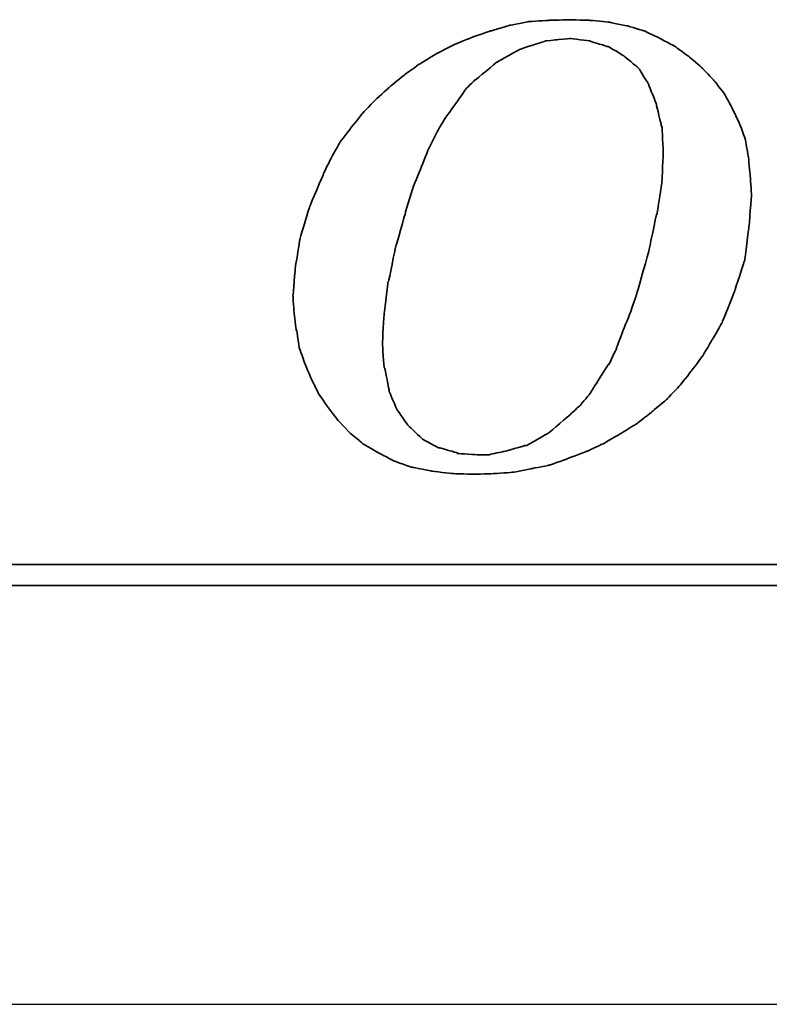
# Model space of a CAD drawing. Header units: millimetres. Extents: x 13 to 548, y 152 to 342.
# Tile 34 of 47: x 422.98 to 430.47, y 194.43 to 204.27. Entities that reach past the tile are written whole.
import ezdxf

# ---------------------------------------------------------------- set-up
doc = ezdxf.new("R2010")
doc.units = ezdxf.units.MM
doc.header["$LTSCALE"] = 0.15
for name, color, linetype in [('DIM', 4, 'CONTINUOUS'), ('layer 1', 7, 'CONTINUOUS'), ('OUT', 3, 'CONTINUOUS')]:
    doc.layers.add(name, color=color, linetype=linetype)

# ---------------------------------------------------------------- blocks, each defined once
blk = doc.blocks.new('TBI MOTION logo(完整正式版)')
at = {"layer": 'layer 1', "color": 22, "lineweight": 35}
for points, knots in [([(-11.34375, -6.98375), (-11.34375, -6.98375), (-10.91375, -7.43875), (-10.91375, -7.43875), (-10.91375, -7.43875), (-10.91375, -7.43875), (-10.38625, -7.87125), (-10.38625, -7.87125), (-10.38625, -7.87125), (-10.38625, -7.87125), (-9.81125, -8.20375), (-9.81125, -8.20375), (-9.81125, -8.20375), (-9.81125, -8.20375), (-9.21125, -8.51875), (-9.21125, -8.51875), (-9.21125, -8.51875), (-9.21125, -8.51875), (-8.51625, -8.75875), (-8.51625, -8.75875), (-8.51625, -8.75875), (-8.51625, -8.75875), (-7.77125, -8.90375), (-7.77125, -8.90375), (-7.77125, -8.90375), (-7.77125, -8.90375), (-6.97875, -8.99875), (-6.97875, -8.99875), (-6.97875, -8.99875), (-6.97875, -8.99875), (-6.14125, -9.02375), (-6.14125, -9.02375), (-6.14125, -9.02375), (-6.14125, -9.02375), (-5.37125, -8.99875), (-5.37125, -8.99875), (-5.37125, -8.99875), (-5.37125, -8.99875), (-4.65375, -8.94875), (-4.65375, -8.94875), (-4.65375, -8.94875), (-4.65375, -8.94875), (-3.93375, -8.80625), (-3.93375, -8.80625), (-3.93375, -8.80625), (-3.93375, -8.80625), (-3.21375, -8.66375), (-3.21375, -8.66375), (-3.21375, -8.66375), (-3.21375, -8.66375), (-2.49375, -8.39875), (-2.49375, -8.39875), (-2.49375, -8.39875), (-2.49375, -8.39875), (-1.79875, -8.13375), (-1.79875, -8.13375), (-1.79875, -8.13375), (-1.79875, -8.13375), (-1.17375, -7.84375), (-1.17375, -7.84375), (-1.17375, -7.84375), (-1.17375, -7.84375), (-0.52375, -7.46375), (-0.52375, -7.46375), (-0.52375, -7.46375), (-0.52375, -7.46375), (0.10124, -7.07875), (0.10124, -7.07875), (0.10124, -7.07875), (0.10124, -7.07875), (0.67625, -6.62375), (0.67625, -6.62375), (0.67625, -6.62375), (0.67625, -6.62375), (1.24874, -6.14375), (1.24874, -6.14375), (1.24874, -6.14375), (1.24874, -6.14375), (1.72874, -5.64125), (1.72874, -5.64125), (1.72874, -5.64125), (1.72874, -5.64125), (2.18624, -5.06375), (2.18624, -5.06375), (2.18624, -5.06375), (2.18624, -5.06375), (2.61625, -4.48874), (2.61625, -4.48874), (2.61625, -4.48874), (2.61625, -4.48874), (3.00125, -3.83874), (3.00125, -3.83874), (3.00125, -3.83874), (3.00125, -3.83874), (3.36124, -3.21374), (3.36124, -3.21374), (3.36124, -3.21374), (3.36124, -3.21374), (3.84374, -1.99125), (3.84374, -1.99125), (3.84374, -1.99125), (3.84374, -1.99125), (4.22625, -0.81875), (4.22625, -0.81875), (4.22625, -0.81875), (4.22625, -0.81875), (4.39125, 0.45624), (4.39125, 0.45624), (4.39125, 0.45624), (4.39125, 0.45624), (4.48874, 1.70124), (4.48874, 1.70124), (4.48874, 1.70124), (4.48874, 1.70124), (4.43874, 2.44625), (4.43874, 2.44625), (4.43874, 2.44625), (4.43874, 2.44625), (4.36874, 3.14125), (4.36874, 3.14125), (4.36874, 3.14125), (4.36874, 3.14125), (4.25125, 3.81125), (4.25125, 3.81125), (4.25125, 3.81125), (4.25125, 3.81125), (4.03124, 4.41125), (4.03124, 4.41125), (4.03124, 4.41125), (4.03124, 4.41125), (3.74374, 5.01125), (3.74374, 5.01125), (3.74374, 5.01125), (3.74374, 5.01125), (3.43124, 5.58875), (3.43124, 5.58875), (3.43124, 5.58875), (3.43124, 5.58875), (3.02625, 6.09125), (3.02625, 6.09125), (3.02625, 6.09125), (3.02625, 6.09125), (2.59374, 6.54875), (2.59374, 6.54875), (2.59374, 6.54875), (2.59374, 6.54875), (2.09124, 6.98125), (2.09124, 6.98125), (2.09124, 6.98125), (2.09124, 6.98125), (1.56124, 7.36625), (1.56124, 7.36625), (1.56124, 7.36625), (1.56124, 7.36625), (0.98624, 7.67625), (0.98624, 7.67625), (0.98624, 7.67625), (0.98624, 7.67625), (0.38624, 7.96375), (0.38624, 7.96375), (0.38624, 7.96375), (0.38624, 7.96375), (-0.25875, 8.15625), (-0.25875, 8.15625), (-0.25875, 8.15625), (-0.25875, 8.15625), (-0.98125, 8.30125), (-0.98125, 8.30125), (-0.98125, 8.30125), (-0.98125, 8.30125), (-1.70124, 8.37125), (-1.70124, 8.37125), (-1.70124, 8.37125), (-1.70124, 8.37125), (-2.49375, 8.39624), (-2.49375, 8.39624), (-2.49375, 8.39624), (-2.49375, 8.39624), (-3.28625, 8.37125), (-3.28625, 8.37125), (-3.28625, 8.37125), (-3.28625, 8.37125), (-4.05125, 8.32125), (-4.05125, 8.32125), (-4.05125, 8.32125), (-4.05125, 8.32125), (-4.77375, 8.18125), (-4.77375, 8.18125), (-4.77375, 8.18125), (-4.77375, 8.18125), (-5.51625, 7.96375), (-5.51625, 7.96375), (-5.51625, 7.96375), (-5.51625, 7.96375), (-6.21125, 7.72625), (-6.21125, 7.72625), (-6.21125, 7.72625), (-6.21125, 7.72625), (-6.92875, 7.43625), (-6.92875, 7.43625), (-6.92875, 7.43625), (-6.92875, 7.43625), (-7.57875, 7.10125), (-7.57875, 7.10125), (-7.57875, 7.10125), (-7.57875, 7.10125), (-8.24875, 6.69125), (-8.24875, 6.69125), (-8.24875, 6.69125), (-8.24875, 6.69125), (-8.84875, 6.26125), (-8.84875, 6.26125), (-8.84875, 6.26125), (-8.84875, 6.26125), (-9.42625, 5.78125), (-9.42625, 5.78125), (-9.42625, 5.78125), (-9.42625, 5.78125), (-9.95375, 5.30125), (-9.95375, 5.30125), (-9.95375, 5.30125), (-9.95375, 5.30125), (-10.43375, 4.79624), (-10.43375, 4.79624), (-10.43375, 4.79624), (-10.43375, 4.79624), (-10.88875, 4.22125), (-10.88875, 4.22125), (-10.88875, 4.22125), (-10.88875, 4.22125), (-11.29875, 3.69375), (-11.29875, 3.69375), (-11.29875, 3.69375), (-11.29875, 3.69375), (-11.63375, 3.09125), (-11.63375, 3.09125), (-11.63375, 3.09125), (-11.63375, 3.09125), (-11.91875, 2.49625), (-11.91875, 2.49625), (-11.91875, 2.49625), (-11.91875, 2.49625), (-12.44875, 1.24625), (-12.44875, 1.24625), (-12.44875, 1.24625), (-12.44875, 1.24625), (-12.80875, 0.06874), (-12.80875, 0.06874), (-12.80875, 0.06874), (-12.80875, 0.06874), (-12.99875, -1.07875), (-12.99875, -1.07875), (-12.99875, -1.07875), (-12.99875, -1.07875), (-13.09375, -2.18375), (-13.09375, -2.18375), (-13.09375, -2.18375), (-13.09375, -2.18375), (-13.04875, -2.85375), (-13.04875, -2.85375), (-13.04875, -2.85375), (-13.04875, -2.85375), (-12.97375, -3.50375), (-12.97375, -3.50375), (-12.97375, -3.50375), (-12.97375, -3.50375), (-12.95375, -3.50375), (-12.95375, -3.50375), (-12.95375, -3.50375), (-12.95375, -3.50375), (-12.85375, -4.17375), (-12.85375, -4.17375), (-12.85375, -4.17375), (-12.85375, -4.17375), (-12.63875, -4.77624), (-12.63875, -4.77624), (-12.63875, -4.77624), (-12.63875, -4.77624), (-12.39875, -5.35125), (-12.39875, -5.35125), (-12.39875, -5.35125), (-12.39875, -5.35125), (-12.11375, -5.92875), (-12.11375, -5.92875), (-12.11375, -5.92875), (-12.11375, -5.92875), (-11.75375, -6.45375), (-11.75375, -6.45375), (-11.75375, -6.45375), (-11.75375, -6.45375), (-11.34375, -6.98375), (-11.34375, -6.98375)], [0, 0, 0, 0, 0.01369863, 0.01369863, 0.01369863, 0.01369864, 0.02739726, 0.02739726, 0.02739726, 0.02739727, 0.04109589, 0.04109589, 0.04109589, 0.0410959, 0.05479452, 0.05479452, 0.05479452, 0.05479453, 0.06849315, 0.06849315, 0.06849315, 0.06849316, 0.08219178, 0.08219178, 0.08219178, 0.08219179, 0.09589041, 0.09589041, 0.09589041, 0.09589042, 0.10958904, 0.10958904, 0.10958904, 0.10958905, 0.12328767, 0.12328767, 0.12328767, 0.12328768, 0.1369863, 0.1369863, 0.1369863, 0.13698631, 0.15068493, 0.15068493, 0.15068493, 0.15068494, 0.16438356, 0.16438356, 0.16438356, 0.16438357, 0.17808219, 0.17808219, 0.17808219, 0.1780822, 0.19178082, 0.19178082, 0.19178082, 0.19178083, 0.20547945, 0.20547945, 0.20547945, 0.20547946, 0.21917808, 0.21917808, 0.21917808, 0.21917809, 0.23287671, 0.23287671, 0.23287671, 0.23287672, 0.24657534, 0.24657534, 0.24657534, 0.24657535, 0.26027397, 0.26027397, 0.26027397, 0.26027398, 0.2739726, 0.2739726, 0.2739726, 0.27397261, 0.28767123, 0.28767123, 0.28767123, 0.28767124, 0.30136986, 0.30136986, 0.30136986, 0.30136987, 0.31506849, 0.31506849, 0.31506849, 0.3150685, 0.32876712, 0.32876712, 0.32876712, 0.32876713, 0.34246575, 0.34246575, 0.34246575, 0.34246576, 0.35616438, 0.35616438, 0.35616438, 0.35616439, 0.36986301, 0.36986301, 0.36986301, 0.36986302, 0.38356164, 0.38356164, 0.38356164, 0.38356165, 0.39726027, 0.39726027, 0.39726027, 0.39726028, 0.4109589, 0.4109589, 0.4109589, 0.41095891, 0.42465753, 0.42465753, 0.42465753, 0.42465754, 0.43835616, 0.43835616, 0.43835616, 0.43835617, 0.45205479, 0.45205479, 0.45205479, 0.4520548, 0.46575342, 0.46575342, 0.46575342, 0.46575343, 0.47945205, 0.47945205, 0.47945205, 0.47945206, 0.49315068, 0.49315068, 0.49315068, 0.49315069, 0.50684932, 0.50684932, 0.50684932, 0.50684933, 0.52054795, 0.52054795, 0.52054795, 0.52054796, 0.53424658, 0.53424658, 0.53424658, 0.53424659, 0.54794521, 0.54794521, 0.54794521, 0.54794522, 0.56164384, 0.56164384, 0.56164384, 0.56164385, 0.57534247, 0.57534247, 0.57534247, 0.57534248, 0.5890411, 0.5890411, 0.5890411, 0.58904111, 0.60273973, 0.60273973, 0.60273973, 0.60273974, 0.61643836, 0.61643836, 0.61643836, 0.61643837, 0.63013699, 0.63013699, 0.63013699, 0.630137, 0.64383562, 0.64383562, 0.64383562, 0.64383563, 0.65753425, 0.65753425, 0.65753425, 0.65753426, 0.67123288, 0.67123288, 0.67123288, 0.67123289, 0.68493151, 0.68493151, 0.68493151, 0.68493152, 0.69863014, 0.69863014, 0.69863014, 0.69863015, 0.71232877, 0.71232877, 0.71232877, 0.71232878, 0.7260274, 0.7260274, 0.7260274, 0.72602741, 0.73972603, 0.73972603, 0.73972603, 0.73972604, 0.75342466, 0.75342466, 0.75342466, 0.75342467, 0.76712329, 0.76712329, 0.76712329, 0.7671233, 0.78082192, 0.78082192, 0.78082192, 0.78082193, 0.79452055, 0.79452055, 0.79452055, 0.79452056, 0.80821918, 0.80821918, 0.80821918, 0.80821919, 0.82191781, 0.82191781, 0.82191781, 0.82191782, 0.83561644, 0.83561644, 0.83561644, 0.83561645, 0.84931507, 0.84931507, 0.84931507, 0.84931508, 0.8630137, 0.8630137, 0.8630137, 0.86301371, 0.87671233, 0.87671233, 0.87671233, 0.87671234, 0.89041096, 0.89041096, 0.89041096, 0.89041097, 0.90410959, 0.90410959, 0.90410959, 0.9041096, 0.91780822, 0.91780822, 0.91780822, 0.91780823, 0.93150685, 0.93150685, 0.93150685, 0.93150686, 0.94520548, 0.94520548, 0.94520548, 0.94520549, 0.95890411, 0.95890411, 0.95890411, 0.95890412, 0.97260274, 0.97260274, 0.97260274, 0.97260275, 0.98630137, 0.98630137, 0.98630137, 0.98630138, 1, 1, 1, 1]), ([(-8.77875, 1.03124), (-8.77875, 1.03124), (-8.51625, 1.89625), (-8.51625, 1.89625), (-8.51625, 1.89625), (-8.51625, 1.89625), (-8.20375, 2.66375), (-8.20375, 2.66375), (-8.20375, 2.66375), (-8.20375, 2.66375), (-7.91625, 3.38125), (-7.91625, 3.38125), (-7.91625, 3.38125), (-7.91625, 3.38125), (-7.91625, 3.40624), (-7.91625, 3.40624), (-7.91625, 3.40624), (-7.91625, 3.40624), (-7.57875, 4.07624), (-7.57875, 4.07624), (-7.57875, 4.07624), (-7.57875, 4.07624), (-7.24375, 4.65125), (-7.24375, 4.65125), (-7.24375, 4.65125), (-7.24375, 4.65125), (-7.21875, 4.65125), (-7.21875, 4.65125), (-7.21875, 4.65125), (-7.21875, 4.65125), (-7.21875, 4.67624), (-7.21875, 4.67624), (-7.21875, 4.67624), (-7.21875, 4.67624), (-6.83625, 5.20375), (-6.83625, 5.20375), (-6.83625, 5.20375), (-6.83625, 5.20375), (-6.49875, 5.68625), (-6.49875, 5.68625), (-6.49875, 5.68625), (-6.49875, 5.68625), (-6.49875, 5.70625), (-6.49875, 5.70625), (-6.49875, 5.70625), (-6.49875, 5.70625), (-6.11625, 6.09125), (-6.11625, 6.09125), (-6.11625, 6.09125), (-6.11625, 6.09125), (-6.09125, 6.09125), (-6.09125, 6.09125), (-6.09125, 6.09125), (-6.09125, 6.09125), (-5.27375, 6.76625), (-5.27375, 6.76625), (-5.27375, 6.76625), (-5.27375, 6.76625), (-5.24875, 6.76625), (-5.24875, 6.76625), (-5.24875, 6.76625), (-5.24875, 6.76625), (-5.24875, 6.78625), (-5.24875, 6.78625), (-5.24875, 6.78625), (-5.24875, 6.78625), (-4.38875, 7.26624), (-4.38875, 7.26624), (-4.38875, 7.26624), (-4.38875, 7.26624), (-4.36125, 7.26624), (-4.36125, 7.26624), (-4.36125, 7.26624), (-4.36125, 7.26624), (-3.93375, 7.41125), (-3.93375, 7.41125), (-3.93375, 7.41125), (-3.93375, 7.41125), (-3.47375, 7.55625), (-3.47375, 7.55625), (-3.47375, 7.55625), (-3.47375, 7.55625), (-3.45375, 7.55625), (-3.45375, 7.55625), (-3.45375, 7.55625), (-3.45375, 7.55625), (-3.42875, 7.58124), (-3.42875, 7.58124), (-3.42875, 7.58124), (-3.42875, 7.58124), (-2.97375, 7.62625), (-2.97375, 7.62625), (-2.97375, 7.62625), (-2.97375, 7.62625), (-2.49375, 7.67625), (-2.49375, 7.67625), (-2.49375, 7.67625), (-2.49375, 7.67625), (-2.46875, 7.67625), (-2.46875, 7.67625), (-2.46875, 7.67625), (-2.46875, 7.67625), (-1.70124, 7.58124), (-1.70124, 7.58124), (-1.70124, 7.58124), (-1.70124, 7.58124), (-1.67875, 7.55625), (-1.67875, 7.55625), (-1.67875, 7.55625), (-1.67875, 7.55625), (-1.65375, 7.55625), (-1.65375, 7.55625), (-1.65375, 7.55625), (-1.65375, 7.55625), (-1.03125, 7.36625), (-1.03125, 7.36625), (-1.03125, 7.36625), (-1.03125, 7.36625), (-1.00625, 7.36625), (-1.00625, 7.36625), (-1.00625, 7.36625), (-1.00625, 7.36625), (-0.43124, 7.02624), (-0.43124, 7.02624), (-0.43124, 7.02624), (-0.43124, 7.02624), (-0.40625, 7.00624), (-0.40625, 7.00624), (-0.40625, 7.00624), (-0.40625, 7.00624), (0.12124, 6.57124), (0.12124, 6.57124), (0.12124, 6.57124), (0.12124, 6.57124), (0.14624, 6.54875), (0.14624, 6.54875), (0.14624, 6.54875), (0.14624, 6.54875), (0.17124, 6.52375), (0.17124, 6.52375), (0.17124, 6.52375), (0.17124, 6.52375), (0.55625, 5.89875), (0.55625, 5.89875), (0.55625, 5.89875), (0.55625, 5.89875), (0.55625, 5.87625), (0.55625, 5.87625), (0.55625, 5.87625), (0.55625, 5.87625), (0.84124, 5.15625), (0.84124, 5.15625), (0.84124, 5.15625), (0.84124, 5.15625), (0.84124, 5.13125), (0.84124, 5.13125), (0.84124, 5.13125), (0.84124, 5.13125), (1.03624, 4.31875), (1.03624, 4.31875), (1.03624, 4.31875), (1.03624, 4.31875), (1.05624, 4.31875), (1.05624, 4.31875), (1.05624, 4.31875), (1.05624, 4.31875), (1.05624, 4.29125), (1.05624, 4.29125), (1.05624, 4.29125), (1.05624, 4.29125), (1.10625, 3.33125), (1.10625, 3.33125), (1.10625, 3.33125), (1.10625, 3.33125), (1.10625, 3.30875), (1.10625, 3.30875), (1.10625, 3.30875), (1.10625, 3.30875), (1.05624, 2.20624), (1.05624, 2.20624), (1.05624, 2.20624), (1.05624, 2.20624), (1.05624, 2.18124), (1.05624, 2.18124), (1.05624, 2.18124), (1.05624, 2.18124), (0.86624, 0.93624), (0.86624, 0.93624), (0.86624, 0.93624), (0.86624, 0.93624), (0.84124, 0.93624), (0.84124, 0.93624), (0.84124, 0.93624), (0.84124, 0.93624), (0.55625, -0.45874), (0.55625, -0.45874), (0.55625, -0.45874), (0.55625, -0.45874), (0.12124, -1.99125), (0.12124, -1.99125), (0.12124, -1.99125), (0.12124, -1.99125), (0.12124, -2.01874), (0.12124, -2.01874), (0.12124, -2.01874), (0.12124, -2.01874), (-0.13874, -2.78375), (-0.13874, -2.78375), (-0.13874, -2.78375), (-0.13874, -2.78375), (-0.43124, -3.50375), (-0.43124, -3.50375), (-0.43124, -3.50375), (-0.43124, -3.50375), (-0.69375, -4.19875), (-0.69375, -4.19875), (-0.69375, -4.19875), (-0.69375, -4.19875), (-0.69375, -4.22375), (-0.69375, -4.22375), (-0.69375, -4.22375), (-0.69375, -4.22375), (-0.98125, -4.82374), (-0.98125, -4.82374), (-0.98125, -4.82374), (-0.98125, -4.82374), (-1.00625, -4.82374), (-1.00625, -4.82374), (-1.00625, -4.82374), (-1.00625, -4.82374), (-1.33875, -5.35125), (-1.33875, -5.35125), (-1.33875, -5.35125), (-1.33875, -5.35125), (-1.67875, -5.87875), (-1.67875, -5.87875), (-1.67875, -5.87875), (-1.67875, -5.87875), (-1.67875, -5.90375), (-1.67875, -5.90375), (-1.67875, -5.90375), (-1.67875, -5.90375), (-2.05875, -6.35875), (-2.05875, -6.35875), (-2.05875, -6.35875), (-2.05875, -6.35875), (-2.08375, -6.38375), (-2.08375, -6.38375), (-2.08375, -6.38375), (-2.08375, -6.38375), (-2.46875, -6.74375), (-2.46875, -6.74375), (-2.46875, -6.74375), (-2.46875, -6.74375), (-3.25875, -7.41625), (-3.25875, -7.41625), (-3.25875, -7.41625), (-3.25875, -7.41625), (-3.28625, -7.43875), (-3.28625, -7.43875), (-3.28625, -7.43875), (-3.28625, -7.43875), (-4.12375, -7.91875), (-4.12375, -7.91875), (-4.12375, -7.91875), (-4.12375, -7.91875), (-4.14875, -7.91875), (-4.14875, -7.91875), (-4.14875, -7.91875), (-4.14875, -7.91875), (-4.17125, -7.91875), (-4.17125, -7.91875), (-4.17125, -7.91875), (-4.17125, -7.91875), (-5.03375, -8.15875), (-5.03375, -8.15875), (-5.03375, -8.15875), (-5.03375, -8.15875), (-5.51625, -8.25625), (-5.51625, -8.25625), (-5.51625, -8.25625), (-5.51625, -8.25625), (-5.54125, -8.27875), (-5.54125, -8.27875), (-5.54125, -8.27875), (-5.54125, -8.27875), (-5.56375, -8.27875), (-5.56375, -8.27875), (-5.56375, -8.27875), (-5.56375, -8.27875), (-5.99625, -8.27875), (-5.99625, -8.27875), (-5.99625, -8.27875), (-5.99625, -8.27875), (-6.76375, -8.23125), (-6.76375, -8.23125), (-6.76375, -8.23125), (-6.76375, -8.23125), (-6.78875, -8.23125), (-6.78875, -8.23125), (-6.78875, -8.23125), (-6.78875, -8.23125), (-6.78875, -8.20375), (-6.78875, -8.20375), (-6.78875, -8.20375), (-6.78875, -8.20375), (-7.45875, -8.01375), (-7.45875, -8.01375), (-7.45875, -8.01375), (-7.45875, -8.01375), (-7.48375, -8.01375), (-7.48375, -8.01375), (-7.48375, -8.01375), (-7.48375, -8.01375), (-7.50875, -8.01375), (-7.50875, -8.01375), (-7.50875, -8.01375), (-7.50875, -8.01375), (-8.13125, -7.67875), (-8.13125, -7.67875), (-8.13125, -7.67875), (-8.13125, -7.67875), (-8.15625, -7.65375), (-8.15625, -7.65375), (-8.15625, -7.65375), (-8.15625, -7.65375), (-8.65875, -7.17375), (-8.65875, -7.17375), (-8.65875, -7.17375), (-8.65875, -7.17375), (-8.68375, -7.14875), (-8.68375, -7.14875), (-8.68375, -7.14875), (-8.68375, -7.14875), (-9.08875, -6.57375), (-9.08875, -6.57375), (-9.08875, -6.57375), (-9.08875, -6.57375), (-9.11375, -6.54875), (-9.11375, -6.54875), (-9.11375, -6.54875), (-9.11375, -6.54875), (-9.11375, -6.52875), (-9.11375, -6.52875), (-9.11375, -6.52875), (-9.11375, -6.52875), (-9.40375, -5.85375), (-9.40375, -5.85375), (-9.40375, -5.85375), (-9.40375, -5.85375), (-9.40375, -5.82875), (-9.40375, -5.82875), (-9.40375, -5.82875), (-9.40375, -5.82875), (-9.56875, -4.96875), (-9.56875, -4.96875), (-9.56875, -4.96875), (-9.56875, -4.96875), (-9.59375, -4.94375), (-9.59375, -4.94375), (-9.59375, -4.94375), (-9.59375, -4.94375), (-9.66375, -4.03375), (-9.66375, -4.03375), (-9.66375, -4.03375), (-9.66375, -4.03375), (-9.66375, -4.00875), (-9.66375, -4.00875), (-9.66375, -4.00875), (-9.66375, -4.00875), (-9.59375, -2.85375), (-9.59375, -2.85375), (-9.59375, -2.85375), (-9.59375, -2.85375), (-9.45125, -1.65875), (-9.45125, -1.65875), (-9.45125, -1.65875), (-9.45125, -1.65875), (-9.42625, -1.63375), (-9.42625, -1.63375), (-9.42625, -1.63375), (-9.42625, -1.63375), (-9.16125, -0.33875), (-9.16125, -0.33875), (-9.16125, -0.33875), (-9.16125, -0.33875), (-8.77875, 1.00624), (-8.77875, 1.00624), (-8.77875, 1.00624), (-8.77875, 1.00624), (-8.77875, 1.03124), (-8.77875, 1.03124)], [0, 0, 0, 0, 0.01020408, 0.01020408, 0.01020408, 0.01020409, 0.02040816, 0.02040816, 0.02040816, 0.02040817, 0.03061224, 0.03061224, 0.03061224, 0.03061225, 0.04081633, 0.04081633, 0.04081633, 0.04081634, 0.05102041, 0.05102041, 0.05102041, 0.05102042, 0.06122449, 0.06122449, 0.06122449, 0.0612245, 0.07142857, 0.07142857, 0.07142857, 0.07142858, 0.08163265, 0.08163265, 0.08163265, 0.08163266, 0.09183673, 0.09183673, 0.09183673, 0.09183674, 0.10204082, 0.10204082, 0.10204082, 0.10204083, 0.1122449, 0.1122449, 0.1122449, 0.11224491, 0.12244898, 0.12244898, 0.12244898, 0.12244899, 0.13265306, 0.13265306, 0.13265306, 0.13265307, 0.14285714, 0.14285714, 0.14285714, 0.14285715, 0.15306122, 0.15306122, 0.15306122, 0.15306123, 0.16326531, 0.16326531, 0.16326531, 0.16326532, 0.17346939, 0.17346939, 0.17346939, 0.1734694, 0.18367347, 0.18367347, 0.18367347, 0.18367348, 0.19387755, 0.19387755, 0.19387755, 0.19387756, 0.20408163, 0.20408163, 0.20408163, 0.20408164, 0.21428571, 0.21428571, 0.21428571, 0.21428572, 0.2244898, 0.2244898, 0.2244898, 0.22448981, 0.23469388, 0.23469388, 0.23469388, 0.23469389, 0.24489796, 0.24489796, 0.24489796, 0.24489797, 0.25510204, 0.25510204, 0.25510204, 0.25510205, 0.26530612, 0.26530612, 0.26530612, 0.26530613, 0.2755102, 0.2755102, 0.2755102, 0.27551021, 0.28571429, 0.28571429, 0.28571429, 0.2857143, 0.29591837, 0.29591837, 0.29591837, 0.29591838, 0.30612245, 0.30612245, 0.30612245, 0.30612246, 0.31632653, 0.31632653, 0.31632653, 0.31632654, 0.32653061, 0.32653061, 0.32653061, 0.32653062, 0.33673469, 0.33673469, 0.33673469, 0.3367347, 0.34693878, 0.34693878, 0.34693878, 0.34693879, 0.35714286, 0.35714286, 0.35714286, 0.35714287, 0.36734694, 0.36734694, 0.36734694, 0.36734695, 0.37755102, 0.37755102, 0.37755102, 0.37755103, 0.3877551, 0.3877551, 0.3877551, 0.38775511, 0.39795918, 0.39795918, 0.39795918, 0.39795919, 0.40816327, 0.40816327, 0.40816327, 0.40816328, 0.41836735, 0.41836735, 0.41836735, 0.41836736, 0.42857143, 0.42857143, 0.42857143, 0.42857144, 0.43877551, 0.43877551, 0.43877551, 0.43877552, 0.44897959, 0.44897959, 0.44897959, 0.4489796, 0.45918367, 0.45918367, 0.45918367, 0.45918368, 0.46938776, 0.46938776, 0.46938776, 0.46938777, 0.47959184, 0.47959184, 0.47959184, 0.47959185, 0.48979592, 0.48979592, 0.48979592, 0.48979593, 0.5, 0.5, 0.5, 0.50000001, 0.51020408, 0.51020408, 0.51020408, 0.51020409, 0.52040816, 0.52040816, 0.52040816, 0.52040817, 0.53061224, 0.53061224, 0.53061224, 0.53061225, 0.54081633, 0.54081633, 0.54081633, 0.54081634, 0.55102041, 0.55102041, 0.55102041, 0.55102042, 0.56122449, 0.56122449, 0.56122449, 0.5612245, 0.57142857, 0.57142857, 0.57142857, 0.57142858, 0.58163265, 0.58163265, 0.58163265, 0.58163266, 0.59183673, 0.59183673, 0.59183673, 0.59183674, 0.60204082, 0.60204082, 0.60204082, 0.60204083, 0.6122449, 0.6122449, 0.6122449, 0.61224491, 0.62244898, 0.62244898, 0.62244898, 0.62244899, 0.63265306, 0.63265306, 0.63265306, 0.63265307, 0.64285714, 0.64285714, 0.64285714, 0.64285715, 0.65306122, 0.65306122, 0.65306122, 0.65306123, 0.66326531, 0.66326531, 0.66326531, 0.66326532, 0.67346939, 0.67346939, 0.67346939, 0.6734694, 0.68367347, 0.68367347, 0.68367347, 0.68367348, 0.69387755, 0.69387755, 0.69387755, 0.69387756, 0.70408163, 0.70408163, 0.70408163, 0.70408164, 0.71428571, 0.71428571, 0.71428571, 0.71428572, 0.7244898, 0.7244898, 0.7244898, 0.72448981, 0.73469388, 0.73469388, 0.73469388, 0.73469389, 0.74489796, 0.74489796, 0.74489796, 0.74489797, 0.75510204, 0.75510204, 0.75510204, 0.75510205, 0.76530612, 0.76530612, 0.76530612, 0.76530613, 0.7755102, 0.7755102, 0.7755102, 0.77551021, 0.78571429, 0.78571429, 0.78571429, 0.7857143, 0.79591837, 0.79591837, 0.79591837, 0.79591838, 0.80612245, 0.80612245, 0.80612245, 0.80612246, 0.81632653, 0.81632653, 0.81632653, 0.81632654, 0.82653061, 0.82653061, 0.82653061, 0.82653062, 0.83673469, 0.83673469, 0.83673469, 0.8367347, 0.84693878, 0.84693878, 0.84693878, 0.84693879, 0.85714286, 0.85714286, 0.85714286, 0.85714287, 0.86734694, 0.86734694, 0.86734694, 0.86734695, 0.87755102, 0.87755102, 0.87755102, 0.87755103, 0.8877551, 0.8877551, 0.8877551, 0.88775511, 0.89795918, 0.89795918, 0.89795918, 0.89795919, 0.90816327, 0.90816327, 0.90816327, 0.90816328, 0.91836735, 0.91836735, 0.91836735, 0.91836736, 0.92857143, 0.92857143, 0.92857143, 0.92857144, 0.93877551, 0.93877551, 0.93877551, 0.93877552, 0.94897959, 0.94897959, 0.94897959, 0.9489796, 0.95918367, 0.95918367, 0.95918367, 0.95918368, 0.96938776, 0.96938776, 0.96938776, 0.96938777, 0.97959184, 0.97959184, 0.97959184, 0.97959185, 0.98979592, 0.98979592, 0.98979592, 0.98979593, 1, 1, 1, 1]), ([(75.90875, -9.47875), (75.90875, -9.47875), (75.90875, -12.28625), (75.90875, -12.28625), (75.90875, -12.28625), (75.90875, -12.28625), (75.90875, -12.47875), (75.90875, -12.47875), (75.90875, -12.47875), (75.90875, -12.47875), (75.71625, -12.47875), (75.71625, -12.47875), (75.71625, -12.47875), (75.71625, -12.47875), (-88.32875, -12.47875), (-88.32875, -12.47875), (-88.32875, -12.47875), (-88.32875, -12.47875), (-88.32875, -13.29375), (-88.32875, -13.29375), (-88.32875, -13.29375), (-88.32875, -13.29375), (82.89125, -13.29375), (82.89125, -13.29375), (82.89125, -13.29375), (82.89125, -13.29375), (75.90875, -9.47875), (75.90875, -9.47875)], [0, 0, 0, 0, 0.14285714, 0.14285714, 0.14285714, 0.14285715, 0.28571429, 0.28571429, 0.28571429, 0.2857143, 0.42857143, 0.42857143, 0.42857143, 0.42857144, 0.57142857, 0.57142857, 0.57142857, 0.57142858, 0.71428571, 0.71428571, 0.71428571, 0.71428572, 0.85714286, 0.85714286, 0.85714286, 0.85714287, 1, 1, 1, 1])]:
    blk.add_open_spline(points, degree=3, knots=knots, dxfattribs=at)

msp = doc.modelspace()

# ---------------------------------------------------------------- linework, layer by layer
at = {"layer": 'OUT', "color": 0}
msp.add_line((383.9984, 194.4337), (455.9984, 194.4337), dxfattribs=at)

# ---------------------------------------------------------------- block references
at = {"layer": 'DIM', "color": 7, "xscale": 0.2606204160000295, "yscale": 0.2606204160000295, "zscale": 0.2606204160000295}
msp.add_blockref('TBI MOTION logo(完整正式版)', (429.1232, 202.0799), dxfattribs=at)

doc.saveas('drawing.dxf')
